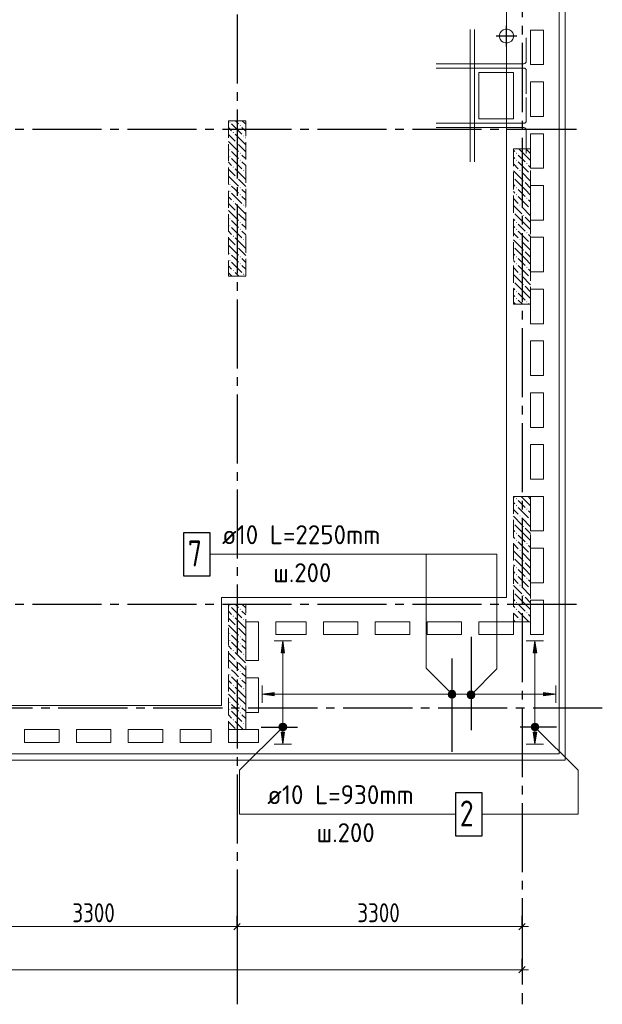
# Model space of a CAD drawing. Header units: millimetres. Extents: x 0 to 61017, y 0 to 42000.
# Tile 13 of 16: x 43462 to 50210, y 16970 to 28370. Entities that reach past the tile are written whole.
import ezdxf

# ---------------------------------------------------------------- set-up
doc = ezdxf.new("R2010")
doc.units = ezdxf.units.MM
doc.linetypes.add('______2', pattern=[270, 200, -70])
doc.linetypes.add('______5', pattern=[1100, 800, -100, 100, -100])
for name, color, linetype, lineweight in [('Standard', 7, 'Continuous', 25), ('ЖБ Перекрытие верхний уровень', 7, 'Continuous', 35), ('ЖБ Пилон', 7, 'Continuous', 35), ('Обрамление проемов стержнями', 7, 'Continuous', 25), ('Оси', 40, '______5', 18), ('Позиционная метка линия выноска', 7, 'Continuous', 13), ('Позиционная метка номер позиции', 7, 'Continuous', 13)]:
    doc.layers.add(name, color=color, linetype=linetype, lineweight=lineweight)
doc.layers.add('Обрамление П-обр. равн.', color=7, linetype='Continuous', lineweight=25, true_color=0x5f1e0f)
doc.styles.add('GOST 2.304-81', font='txt')
doc.styles.add('ISOCPEUR', font='txt')

msp = doc.modelspace()

# ---------------------------------------------------------------- hatches: boundary and pattern name
at = {"layer": 'ЖБ Пилон', "linetype": 'Continuous', "lineweight": 18, "transparency": 33554687}
for points in [[(45890, 27183), (45897, 27190), (45903, 27183), (45897, 27177)], [(46010, 27143), (46017, 27150), (46023, 27143), (46017, 27137)], [(45930, 27063), (45937, 27070), (45943, 27063), (45937, 27057)], [(46050, 27023), (46057, 27030), (46063, 27023), (46057, 27017)], [(45970, 26943), (45977, 26950), (45983, 26943), (45977, 26937)], [(45890, 26863), (45897, 26870), (45903, 26863), (45897, 26857)], [(45890, 26783), (45897, 26790), (45903, 26783), (45897, 26777)], [(46010, 26823), (46017, 26830), (46023, 26823), (46017, 26817)], [(49210, 26823), (49217, 26830), (49223, 26823), (49217, 26817)], [(46010, 26743), (46017, 26750), (46023, 26743), (46017, 26737)], [(49210, 26743), (49217, 26750), (49223, 26743), (49217, 26737)], [(49330, 26703), (49337, 26710), (49343, 26703), (49337, 26697)], [(45930, 26663), (45937, 26670), (45943, 26663), (45937, 26657)], [(46050, 26623), (46057, 26630), (46063, 26623), (46057, 26617)], [(49250, 26623), (49257, 26630), (49263, 26623), (49257, 26617)], [(49370, 26583), (49377, 26590), (49380, 26587), (49380, 26580), (49377, 26577)], [(45890, 26463), (45897, 26470), (45903, 26463), (45897, 26457)], [(45970, 26543), (45977, 26550), (45983, 26543), (45977, 26537)], [(49180, 26547), (49183, 26543), (49180, 26540)], [(49290, 26503), (49297, 26510), (49303, 26503), (49297, 26497)], [(45890, 26383), (45897, 26390), (45903, 26383), (45897, 26377)], [(46010, 26423), (46017, 26430), (46023, 26423), (46017, 26417)], [(46010, 26343), (46017, 26350), (46023, 26343), (46017, 26337)], [(49210, 26423), (49217, 26430), (49223, 26423), (49217, 26417)], [(49210, 26343), (49217, 26350), (49223, 26343), (49217, 26337)], [(45930, 26263), (45937, 26270), (45943, 26263), (45937, 26257)], [(46050, 26223), (46057, 26230), (46063, 26223), (46057, 26217)], [(49250, 26223), (49257, 26230), (49263, 26223), (49257, 26217)], [(49330, 26303), (49337, 26310), (49343, 26303), (49337, 26297)], [(45970, 26143), (45977, 26150), (45983, 26143), (45977, 26137)], [(49180, 26147), (49183, 26143), (49180, 26140)], [(49290, 26103), (49297, 26110), (49303, 26103), (49297, 26097)], [(49370, 26183), (49377, 26190), (49380, 26187), (49380, 26180), (49377, 26177)], [(45890, 26063), (45897, 26070), (45903, 26063), (45897, 26057)], [(46010, 26023), (46017, 26030), (46023, 26023), (46017, 26017)], [(49210, 26023), (49217, 26030), (49223, 26023), (49217, 26017)], [(45890, 25983), (45897, 25990), (45903, 25983), (45897, 25977)], [(46010, 25943), (46017, 25950), (46023, 25943), (46017, 25937)], [(49210, 25943), (49217, 25950), (49223, 25943), (49217, 25937)], [(49330, 25903), (49337, 25910), (49343, 25903), (49337, 25897)], [(45930, 25863), (45937, 25870), (45943, 25863), (45937, 25857)], [(46050, 25823), (46057, 25830), (46063, 25823), (46057, 25817)], [(49250, 25823), (49257, 25830), (49263, 25823), (49257, 25817)], [(49370, 25783), (49377, 25790), (49380, 25787), (49380, 25780), (49377, 25777)], [(45890, 25663), (45897, 25670), (45903, 25663), (45897, 25657)], [(45970, 25743), (45977, 25750), (45983, 25743), (45977, 25737)], [(49180, 25747), (49183, 25743), (49180, 25740)], [(49290, 25703), (49297, 25710), (49303, 25703), (49297, 25697)], [(45890, 25583), (45897, 25590), (45903, 25583), (45897, 25577)], [(46010, 25623), (46017, 25630), (46023, 25623), (46017, 25617)], [(46010, 25543), (46017, 25550), (46023, 25543), (46017, 25537)], [(49210, 25623), (49217, 25630), (49223, 25623), (49217, 25617)], [(49210, 25543), (49217, 25550), (49223, 25543), (49217, 25537)], [(45930, 25463), (45937, 25470), (45943, 25463), (45937, 25457)], [(46050, 25423), (46057, 25430), (46063, 25423), (46057, 25417)], [(49250, 25423), (49257, 25430), (49263, 25423), (49257, 25417)], [(49330, 25503), (49337, 25510), (49343, 25503), (49337, 25497)], [(49180, 25347), (49183, 25343), (49180, 25340)], [(49290, 25303), (49297, 25310), (49303, 25303), (49297, 25297)], [(49370, 25383), (49377, 25390), (49380, 25387), (49380, 25380), (49377, 25377)], [(49210, 25223), (49217, 25230), (49223, 25223), (49217, 25217)], [(49210, 25143), (49217, 25150), (49223, 25143), (49217, 25137)], [(49330, 25103), (49337, 25110), (49343, 25103), (49337, 25097)], [(49210, 22823), (49217, 22830), (49223, 22823), (49217, 22817)], [(49210, 22743), (49217, 22750), (49223, 22743), (49217, 22737)], [(49330, 22703), (49337, 22710), (49343, 22703), (49337, 22697)], [(49250, 22623), (49257, 22630), (49263, 22623), (49257, 22617)], [(49370, 22583), (49377, 22590), (49380, 22587), (49380, 22580), (49377, 22577)], [(49180, 22547), (49183, 22543), (49180, 22540)], [(49290, 22503), (49297, 22510), (49303, 22503), (49297, 22497)], [(49210, 22423), (49217, 22430), (49223, 22423), (49217, 22417)], [(49210, 22343), (49217, 22350), (49223, 22343), (49217, 22337)], [(49250, 22223), (49257, 22230), (49263, 22223), (49257, 22217)], [(49330, 22303), (49337, 22310), (49343, 22303), (49337, 22297)], [(49180, 22147), (49183, 22143), (49180, 22140)], [(49370, 22183), (49377, 22190), (49380, 22187), (49380, 22180), (49377, 22177)], [(49210, 22023), (49217, 22030), (49223, 22023), (49217, 22017)], [(49290, 22103), (49297, 22110), (49303, 22103), (49297, 22097)], [(49210, 21943), (49217, 21950), (49223, 21943), (49217, 21937)], [(49330, 21903), (49337, 21910), (49343, 21903), (49337, 21897)], [(49250, 21823), (49257, 21830), (49263, 21823), (49257, 21817)], [(49370, 21783), (49377, 21790), (49380, 21787), (49380, 21780), (49377, 21777)], [(49180, 21747), (49183, 21743), (49180, 21740)], [(49290, 21703), (49297, 21710), (49303, 21703), (49297, 21697)], [(45890, 21583), (45897, 21590), (45903, 21583), (45897, 21577)], [(46010, 21543), (46017, 21550), (46023, 21543), (46017, 21537)], [(49210, 21623), (49217, 21630), (49223, 21623), (49217, 21617)], [(49210, 21543), (49217, 21550), (49223, 21543), (49217, 21537)], [(45930, 21463), (45937, 21470), (45943, 21463), (45937, 21457)], [(49330, 21503), (49337, 21510), (49343, 21503), (49337, 21497)], [(45970, 21343), (45977, 21350), (45983, 21343), (45977, 21337)], [(46050, 21423), (46057, 21430), (46063, 21423), (46057, 21417)], [(49250, 21423), (49257, 21430), (49263, 21423), (49257, 21417)], [(45890, 21263), (45897, 21270), (45903, 21263), (45897, 21257)], [(46010, 21223), (46017, 21230), (46023, 21223), (46017, 21217)], [(45890, 21183), (45897, 21190), (45903, 21183), (45897, 21177)], [(46010, 21143), (46017, 21150), (46023, 21143), (46017, 21137)], [(45930, 21063), (45937, 21070), (45943, 21063), (45937, 21057)], [(46050, 21023), (46057, 21030), (46063, 21023), (46057, 21017)], [(45890, 20863), (45897, 20870), (45903, 20863), (45897, 20857)], [(45970, 20943), (45977, 20950), (45983, 20943), (45977, 20937)], [(45890, 20783), (45897, 20790), (45903, 20783), (45897, 20777)], [(46010, 20823), (46017, 20830), (46023, 20823), (46017, 20817)], [(46010, 20743), (46017, 20750), (46023, 20743), (46017, 20737)], [(45930, 20663), (45937, 20670), (45943, 20663), (45937, 20657)], [(45970, 20543), (45977, 20550), (45983, 20543), (45977, 20537)], [(46050, 20623), (46057, 20630), (46063, 20623), (46057, 20617)], [(45890, 20463), (45897, 20470), (45903, 20463), (45897, 20457)], [(46010, 20423), (46017, 20430), (46023, 20423), (46017, 20417)], [(45890, 20383), (45897, 20390), (45903, 20383), (45897, 20377)], [(46010, 20343), (46017, 20350), (46023, 20343), (46017, 20337)], [(45930, 20263), (45937, 20270), (45943, 20263), (45937, 20257)], [(46050, 20223), (46057, 20230), (46063, 20223), (46057, 20217)]]:
    msp.add_hatch(color=7, dxfattribs=at).paths.add_polyline_path(points, flags=16)
at = {"layer": 'Обрамление П-обр. равн.', "linetype": 'Continuous', "lineweight": 13, "transparency": 33554687}
for points in [[(46530, 21040), (46510, 21180), (46490, 21040)], [(49450, 21040), (49430, 21180), (49410, 21040)], [(48431, 20538), (48431, 20582), (48425, 20560)], [(48431, 20582), (48447, 20521), (48447, 20599)], [(48431, 20582), (48431, 20538), (48447, 20521)], [(48447, 20599), (48470, 20515), (48470, 20605)], [(48447, 20599), (48447, 20521), (48470, 20515)], [(48470, 20605), (48470, 20515), (48492, 20521)], [(48470, 20605), (48492, 20521), (48492, 20599)], [(48492, 20599), (48492, 20521), (48509, 20538)], [(48492, 20599), (48509, 20538), (48509, 20582)], [(48509, 20582), (48509, 20538), (48515, 20560)], [(49530, 20540), (49670, 20560), (49530, 20580)]]:
    msp.add_hatch(color=7, dxfattribs=at).paths.add_polyline_path(points)
for points in [[(46410, 20540), (46270, 20560), (46410, 20580)], [(46530, 20120), (46510, 19980), (46490, 20120)], [(49450, 20120), (49430, 19980), (49410, 20120)]]:
    msp.add_hatch(color=7, dxfattribs=at).paths.add_polyline_path(points, flags=16)
at = {"layer": 'Позиционная метка номер позиции', "linetype": 'Continuous', "lineweight": 13, "transparency": 33554687}
for points in [[(48438, 20528), (48481, 20603), (48427, 20549)], [(48427, 20549), (48481, 20603), (48459, 20603)], [(48427, 20549), (48459, 20603), (48427, 20571)], [(48427, 20571), (48459, 20603), (48438, 20592)], [(48438, 20528), (48502, 20592), (48481, 20603)], [(48459, 20517), (48502, 20592), (48438, 20528)], [(48459, 20517), (48513, 20571), (48502, 20592)], [(48481, 20517), (48513, 20571), (48459, 20517)], [(48481, 20517), (48513, 20549), (48513, 20571)], [(48513, 20549), (48481, 20517), (48502, 20528)], [(48647, 20564), (48722, 20521), (48658, 20584)], [(48647, 20541), (48701, 20509), (48647, 20564)], [(48647, 20564), (48701, 20509), (48722, 20521)], [(48679, 20509), (48647, 20541), (48658, 20521)], [(48647, 20541), (48679, 20509), (48701, 20509)], [(48658, 20584), (48733, 20541), (48679, 20596)], [(48658, 20584), (48722, 20521), (48733, 20541)], [(48679, 20596), (48733, 20541), (48733, 20564)], [(48679, 20596), (48733, 20564), (48701, 20596)], [(48701, 20596), (48733, 20564), (48722, 20584)], [(46542, 20148), (46478, 20212), (46467, 20191)], [(46542, 20148), (46467, 20191), (46521, 20137)], [(46521, 20137), (46467, 20191), (46467, 20169)], [(46553, 20169), (46499, 20223), (46478, 20212)], [(46553, 20169), (46478, 20212), (46542, 20148)], [(46553, 20191), (46521, 20223), (46499, 20223)], [(46553, 20191), (46499, 20223), (46553, 20169)], [(46521, 20223), (46553, 20191), (46542, 20212)], [(49387, 20191), (49419, 20223), (49398, 20212)], [(49419, 20223), (49387, 20191), (49387, 20169)], [(49419, 20223), (49387, 20169), (49441, 20223)], [(49441, 20223), (49387, 20169), (49398, 20148)], [(49441, 20223), (49398, 20148), (49462, 20212)], [(49462, 20212), (49398, 20148), (49419, 20137)], [(49462, 20212), (49419, 20137), (49473, 20191)], [(49473, 20191), (49419, 20137), (49441, 20137)], [(49473, 20191), (49441, 20137), (49473, 20169)], [(46521, 20137), (46467, 20169), (46499, 20137)], [(46499, 20137), (46467, 20169), (46478, 20148)], [(49473, 20169), (49441, 20137), (49462, 20148)]]:
    msp.add_hatch(color=7, dxfattribs=at).paths.add_polyline_path(points)

# ---------------------------------------------------------------- linework, layer by layer
at = {"layer": 'Standard', "color": 8, "linetype": '______5', "lineweight": -3, "transparency": 33554687}
for p, q in [((49100, 28060), (49100, 28300)), ((49220, 28180), (48980, 28180))]:
    msp.add_line(p, q, dxfattribs=at)
at = {"layer": 'Standard', "color": 7, "linetype": 'Continuous', "lineweight": 25, "transparency": 33554687}
for p, q in [((45942, 17833), (46017, 17907)), ((49242, 17833), (49317, 17907)), ((49317, 17407), (49242, 17333))]:
    msp.add_line(p, q, dxfattribs=at)
at = {"layer": 'Standard', "color": 251, "linetype": 'Continuous', "lineweight": -3, "true_color": 0x656565, "transparency": 33554687}
for p, q in [((45980, 17870), (45980, 17995)), ((49280, 17870), (49280, 17995)), ((45980, 17870), (45980, 17745)), ((45980, 17870), (45980, 17418)), ((49280, 17870), (49280, 17745)), ((49280, 17870), (49280, 17418)), ((49280, 17370), (49280, 17495)), ((49280, 17370), (49280, 17245)), ((49280, 17370), (49280, 17320))]:
    msp.add_line(p, q, dxfattribs=at)
at = {"layer": 'Standard', "color": 7, "linetype": 'Continuous', "lineweight": 13, "transparency": 33554687}
for p, q in [((42680, 17870), (45980, 17870)), ((45980, 17870), (49280, 17870)), ((49280, 17870), (49355, 17870)), ((49280, 17370), (7200, 17370)), ((49280, 17370), (49355, 17370))]:
    msp.add_line(p, q, dxfattribs=at)
at = {"layer": 'Standard', "color": 254, "linetype": 'Continuous', "lineweight": 13, "true_color": 0xc4c4ff, "transparency": 33554687}
msp.add_lwpolyline([(7029, 19795), (49781, 19795), (49781, 34901), (7029, 34901), (7029, 19795)], dxfattribs=at)
at = {"layer": 'ЖБ Перекрытие верхний уровень', "color": 7, "linetype": 'Continuous', "lineweight": 18, "transparency": 33554687}
for p, q in [((49710, 19870), (49710, 34830)), ((49028, 28217), (49020, 28193)), ((49020, 28193), (49020, 28167)), ((49020, 28167), (49028, 28143)), ((49043, 28237), (49028, 28217)), ((49063, 28252), (49043, 28237)), ((49087, 28260), (49063, 28252)), ((49113, 28260), (49087, 28260)), ((49137, 28252), (49113, 28260)), ((49157, 28237), (49137, 28252)), ((49172, 28217), (49157, 28237)), ((49180, 28193), (49172, 28217)), ((49172, 28143), (49180, 28167)), ((49180, 28167), (49180, 28193)), ((49380, 27850), (49380, 28250)), ((49380, 28250), (49530, 28250)), ((49530, 28250), (49530, 27850)), ((49028, 28143), (49043, 28123)), ((49043, 28123), (49063, 28108)), ((49063, 28108), (49087, 28100)), ((49087, 28100), (49113, 28100)), ((49113, 28100), (49137, 28108)), ((49137, 28108), (49157, 28123)), ((49157, 28123), (49172, 28143)), ((49530, 27850), (49380, 27850)), ((49180, 27760), (48780, 27760)), ((48780, 27760), (48780, 27220)), ((49180, 27220), (49180, 27760)), ((49380, 27250), (49380, 27650)), ((49380, 27650), (49530, 27650)), ((49530, 27650), (49530, 27250)), ((49530, 27250), (49380, 27250)), ((48780, 27220), (49180, 27220)), ((49380, 26650), (49380, 27050)), ((49380, 27050), (49530, 27050)), ((49530, 27050), (49530, 26650)), ((49530, 26650), (49380, 26650)), ((49380, 26050), (49380, 26450)), ((49380, 26450), (49530, 26450)), ((49530, 26450), (49530, 26050)), ((49530, 26050), (49380, 26050)), ((49380, 25450), (49380, 25850)), ((49380, 25850), (49530, 25850)), ((49530, 25850), (49530, 25450)), ((49530, 25450), (49380, 25450)), ((49380, 24850), (49380, 25250)), ((49380, 25250), (49530, 25250)), ((49530, 25250), (49530, 24850)), ((49530, 24850), (49380, 24850)), ((49380, 24250), (49380, 24650)), ((49380, 24650), (49530, 24650)), ((49530, 24650), (49530, 24250)), ((49530, 24250), (49380, 24250)), ((49380, 23650), (49380, 24050)), ((49380, 24050), (49530, 24050)), ((49530, 24050), (49530, 23650)), ((49530, 23650), (49380, 23650)), ((49380, 23050), (49380, 23450)), ((49380, 23450), (49530, 23450)), ((49530, 23450), (49530, 23050)), ((49530, 23050), (49380, 23050)), ((49380, 22450), (49380, 22850)), ((49380, 22850), (49530, 22850)), ((49530, 22850), (49530, 22450)), ((49530, 22450), (49380, 22450)), ((49380, 21850), (49380, 22250)), ((49380, 22250), (49530, 22250)), ((49530, 22250), (49530, 21850)), ((49530, 21850), (49380, 21850)), ((49380, 21250), (49380, 21650)), ((49380, 21650), (49530, 21650)), ((49530, 21650), (49530, 21250)), ((46080, 20950), (46080, 21400)), ((46080, 21400), (46230, 21400)), ((46230, 21400), (46230, 20950)), ((46430, 21250), (46430, 21400)), ((46430, 21400), (46780, 21400)), ((46780, 21400), (46780, 21250)), ((46980, 21250), (46980, 21400)), ((46980, 21400), (47380, 21400)), ((47380, 21400), (47380, 21250)), ((47580, 21250), (47580, 21400)), ((47580, 21400), (47980, 21400)), ((47980, 21400), (47980, 21250)), ((48180, 21250), (48180, 21400)), ((48180, 21400), (48580, 21400)), ((48580, 21400), (48580, 21250)), ((48780, 21250), (48780, 21400)), ((48780, 21400), (49180, 21400)), ((49180, 21400), (49180, 21250)), ((46780, 21250), (46430, 21250)), ((47380, 21250), (46980, 21250)), ((47980, 21250), (47580, 21250)), ((48580, 21250), (48180, 21250)), ((49180, 21250), (48780, 21250)), ((49530, 21250), (49380, 21250)), ((46230, 20950), (46080, 20950)), ((46080, 20350), (46080, 20750)), ((46080, 20750), (46230, 20750)), ((46230, 20750), (46230, 20350)), ((46230, 20350), (46080, 20350)), ((43520, 20000), (43520, 20150)), ((43520, 20150), (43920, 20150)), ((43920, 20150), (43920, 20000)), ((44120, 20000), (44120, 20150)), ((44120, 20150), (44520, 20150)), ((44520, 20150), (44520, 20000)), ((44720, 20000), (44720, 20150)), ((44720, 20150), (45120, 20150)), ((45120, 20150), (45120, 20000)), ((45320, 20000), (45320, 20150)), ((45320, 20150), (45680, 20150)), ((45680, 20150), (45680, 20000)), ((45880, 20000), (45880, 20150)), ((45880, 20150), (46230, 20150)), ((46230, 20150), (46230, 20000)), ((43920, 20000), (43520, 20000)), ((44520, 20000), (44120, 20000)), ((45120, 20000), (44720, 20000)), ((45680, 20000), (45320, 20000)), ((46230, 20000), (45880, 20000)), ((28240, 19870), (49710, 19870))]:
    msp.add_line(p, q, dxfattribs=at)
at = {"layer": 'ЖБ Пилон', "color": 253, "linetype": '______2', "lineweight": 13, "true_color": 0xa0a0a0, "transparency": 33554687}
for p, q in [((45880, 27200), (45880, 25400)), ((46080, 27200), (45880, 27200)), ((46080, 25400), (46080, 27200)), ((49180, 26875), (49180, 25075)), ((49380, 26875), (49180, 26875)), ((49380, 25075), (49380, 26875)), ((45880, 25400), (46080, 25400)), ((49180, 25075), (49380, 25075)), ((49180, 22850), (49180, 21400)), ((49380, 22850), (49180, 22850)), ((49380, 21400), (49380, 22850)), ((45880, 21600), (45880, 20150)), ((46080, 21600), (45880, 21600)), ((46080, 20150), (46080, 21600)), ((49180, 21400), (49380, 21400)), ((45880, 20150), (46080, 20150))]:
    msp.add_line(p, q, dxfattribs=at)
at = {"layer": 'ЖБ Пилон', "color": 9, "linetype": 'Continuous', "lineweight": 18, "true_color": 0xc7c7c7, "transparency": 33554687}
for p, q in [((45917, 27163), (46037, 27043)), ((45997, 27163), (45960, 27200)), ((46040, 27200), (46080, 27160)), ((45880, 27120), (45917, 27083)), ((45880, 27040), (45957, 26963)), ((45957, 27043), (46077, 26923)), ((46037, 27123), (46080, 27080)), ((45880, 26960), (45997, 26843)), ((46080, 26840), (45997, 26923)), ((46080, 27000), (46077, 27003)), ((45957, 26803), (45917, 26843)), ((45997, 26763), (45957, 26803)), ((46037, 26803), (46080, 26760)), ((49180, 26860), (49197, 26843)), ((49237, 26803), (49317, 26723)), ((49317, 26803), (49245, 26875)), ((49317, 26803), (49380, 26740)), ((49325, 26875), (49380, 26820)), ((45880, 26720), (45917, 26683)), ((45917, 26763), (46037, 26643)), ((46037, 26723), (46080, 26680)), ((49197, 26763), (49180, 26780)), ((49180, 26700), (49237, 26643)), ((49237, 26723), (49357, 26603)), ((49380, 26660), (49357, 26683)), ((45880, 26640), (45957, 26563)), ((45957, 26643), (46077, 26523)), ((46080, 26600), (46077, 26603)), ((49180, 26620), (49277, 26523)), ((49380, 26500), (49277, 26603)), ((45880, 26560), (45997, 26443)), ((46080, 26440), (45997, 26523)), ((49180, 26460), (49197, 26443)), ((49317, 26403), (49197, 26523)), ((49317, 26483), (49380, 26420)), ((45957, 26403), (45917, 26443)), ((45917, 26363), (46037, 26243)), ((45997, 26363), (45957, 26403)), ((46037, 26403), (46080, 26360)), ((49197, 26363), (49180, 26380)), ((49237, 26403), (49317, 26323)), ((49317, 26403), (49380, 26340)), ((45880, 26320), (45917, 26283)), ((45880, 26240), (45957, 26163)), ((45957, 26243), (46077, 26123)), ((46037, 26323), (46080, 26280)), ((49180, 26300), (49237, 26243)), ((49180, 26220), (49277, 26123)), ((49237, 26323), (49357, 26203)), ((49380, 26260), (49357, 26283)), ((45880, 26160), (45997, 26043)), ((46080, 26040), (45997, 26123)), ((46080, 26200), (46077, 26203)), ((49317, 26003), (49197, 26123)), ((49380, 26100), (49277, 26203)), ((45957, 26003), (45917, 26043)), ((45997, 25963), (45957, 26003)), ((46037, 26003), (46080, 25960)), ((49180, 26060), (49197, 26043)), ((49237, 26003), (49317, 25923)), ((49317, 26083), (49380, 26020)), ((49317, 26003), (49380, 25940)), ((45880, 25920), (45917, 25883)), ((45917, 25963), (46037, 25843)), ((46037, 25923), (46080, 25880)), ((49197, 25963), (49180, 25980)), ((49180, 25900), (49237, 25843)), ((49237, 25923), (49357, 25803)), ((49380, 25860), (49357, 25883)), ((45880, 25840), (45957, 25763)), ((45957, 25843), (46077, 25723)), ((46080, 25800), (46077, 25803)), ((49180, 25820), (49277, 25723)), ((49380, 25700), (49277, 25803)), ((45880, 25760), (45997, 25643)), ((46080, 25640), (45997, 25723)), ((49180, 25660), (49197, 25643)), ((49317, 25603), (49197, 25723)), ((49317, 25683), (49380, 25620)), ((45957, 25603), (45917, 25643)), ((45917, 25563), (46037, 25443)), ((45997, 25563), (45957, 25603)), ((46037, 25603), (46080, 25560)), ((49197, 25563), (49180, 25580)), ((49237, 25603), (49317, 25523)), ((49317, 25603), (49380, 25540)), ((45880, 25520), (45917, 25483)), ((45880, 25440), (45920, 25400)), ((45957, 25443), (46000, 25400)), ((46037, 25523), (46080, 25480)), ((49180, 25500), (49237, 25443)), ((49237, 25523), (49357, 25403)), ((49380, 25460), (49357, 25483)), ((46080, 25400), (46077, 25403)), ((49180, 25420), (49277, 25323)), ((49317, 25203), (49197, 25323)), ((49380, 25300), (49277, 25403)), ((49180, 25260), (49197, 25243)), ((49237, 25203), (49317, 25123)), ((49317, 25283), (49380, 25220)), ((49317, 25203), (49380, 25140)), ((49197, 25163), (49180, 25180)), ((49180, 25100), (49205, 25075)), ((49237, 25123), (49285, 25075)), ((49365, 25075), (49357, 25083)), ((49190, 22850), (49197, 22843)), ((49237, 22803), (49317, 22723)), ((49317, 22803), (49270, 22850)), ((49317, 22803), (49380, 22740)), ((49350, 22850), (49380, 22820)), ((49197, 22763), (49180, 22780)), ((49180, 22700), (49237, 22643)), ((49237, 22723), (49357, 22603)), ((49180, 22620), (49277, 22523)), ((49380, 22500), (49277, 22603)), ((49380, 22660), (49357, 22683)), ((49180, 22460), (49197, 22443)), ((49317, 22403), (49197, 22523)), ((49317, 22483), (49380, 22420)), ((49197, 22363), (49180, 22380)), ((49237, 22403), (49317, 22323)), ((49317, 22403), (49380, 22340)), ((49180, 22300), (49237, 22243)), ((49237, 22323), (49357, 22203)), ((49380, 22260), (49357, 22283)), ((49180, 22220), (49277, 22123)), ((49317, 22003), (49197, 22123)), ((49380, 22100), (49277, 22203)), ((49180, 22060), (49197, 22043)), ((49237, 22003), (49317, 21923)), ((49317, 22083), (49380, 22020)), ((49317, 22003), (49380, 21940)), ((49197, 21963), (49180, 21980)), ((49180, 21900), (49237, 21843)), ((49237, 21923), (49357, 21803)), ((49180, 21820), (49277, 21723)), ((49380, 21700), (49277, 21803)), ((49380, 21860), (49357, 21883)), ((49180, 21660), (49197, 21643)), ((49317, 21603), (49197, 21723)), ((49317, 21683), (49380, 21620)), ((45917, 21563), (46037, 21443)), ((45997, 21563), (45960, 21600)), ((46040, 21600), (46080, 21560)), ((49197, 21563), (49180, 21580)), ((49237, 21603), (49317, 21523)), ((49317, 21603), (49380, 21540)), ((45880, 21520), (45917, 21483)), ((45880, 21440), (45957, 21363)), ((45957, 21443), (46077, 21323)), ((46037, 21523), (46080, 21480)), ((49180, 21500), (49237, 21443)), ((49237, 21523), (49357, 21403)), ((49380, 21460), (49357, 21483)), ((45880, 21360), (45997, 21243)), ((46080, 21240), (45997, 21323)), ((46080, 21400), (46077, 21403)), ((49180, 21420), (49200, 21400)), ((49280, 21400), (49277, 21403)), ((45957, 21203), (45917, 21243)), ((45880, 21120), (45917, 21083)), ((45917, 21163), (46037, 21043)), ((45997, 21163), (45957, 21203)), ((46037, 21203), (46080, 21160)), ((46037, 21123), (46080, 21080)), ((45880, 21040), (45957, 20963)), ((45957, 21043), (46077, 20923)), ((46080, 21000), (46077, 21003)), ((45880, 20960), (45997, 20843)), ((46080, 20840), (45997, 20923)), ((45957, 20803), (45917, 20843)), ((45917, 20763), (46037, 20643)), ((45997, 20763), (45957, 20803)), ((46037, 20803), (46080, 20760)), ((45880, 20720), (45917, 20683)), ((45880, 20640), (45957, 20563)), ((45957, 20643), (46077, 20523)), ((46037, 20723), (46080, 20680)), ((45880, 20560), (45997, 20443)), ((46080, 20440), (45997, 20523)), ((46080, 20600), (46077, 20603)), ((45957, 20403), (45917, 20443)), ((45880, 20320), (45917, 20283)), ((45917, 20363), (46037, 20243)), ((45997, 20363), (45957, 20403)), ((46037, 20403), (46080, 20360)), ((46037, 20323), (46080, 20280)), ((45880, 20240), (45957, 20163)), ((45957, 20243), (46050, 20150)), ((46080, 20200), (46077, 20203)), ((45880, 20160), (45890, 20150))]:
    msp.add_line(p, q, dxfattribs=at)
at = {"layer": 'Обрамление П-обр. равн.', "color": 7, "linetype": 'Continuous', "lineweight": 25, "transparency": 33554687}
for p, q in [((48690, 21225), (48690, 20145)), ((48470, 19895), (48470, 20975)), ((46260, 20180), (46680, 20180)), ((49680, 20180), (49260, 20180))]:
    msp.add_line(p, q, dxfattribs=at)
at = {"layer": 'Обрамление П-обр. равн.', "color": 251, "linetype": 'Continuous', "lineweight": 13, "true_color": 0x494949, "transparency": 33554687}
for p, q in [((46510, 21180), (46410, 21180)), ((46510, 21180), (46490, 21040)), ((46530, 21040), (46510, 21180)), ((46510, 21180), (46610, 21180)), ((46510, 21180), (46510, 21180)), ((49430, 21180), (49330, 21180)), ((49430, 21180), (49410, 21040)), ((49450, 21040), (49430, 21180)), ((49430, 21180), (49530, 21180)), ((49430, 21180), (49430, 21180)), ((46490, 21040), (46530, 21040)), ((46510, 20210), (46510, 21040)), ((49410, 21040), (49450, 21040)), ((49430, 20210), (49430, 21040)), ((46270, 20560), (46270, 20660)), ((49670, 20560), (49670, 20660)), ((46270, 20560), (46410, 20580)), ((46410, 20540), (46270, 20560)), ((46270, 20560), (46270, 20460)), ((46270, 20560), (46270, 20560)), ((46410, 20580), (46410, 20540)), ((46410, 20560), (48440, 20560)), ((48470, 20605), (48470, 20605)), ((48500, 20560), (49530, 20560)), ((49670, 20560), (49530, 20580)), ((49530, 20580), (49530, 20540)), ((49530, 20540), (49670, 20560)), ((49670, 20560), (49670, 20460)), ((49670, 20560), (49670, 20560)), ((48470, 20515), (48470, 20515)), ((46465, 20180), (46465, 20180)), ((46555, 20180), (46555, 20180)), ((49385, 20180), (49385, 20180)), ((49475, 20180), (49475, 20180)), ((46510, 19980), (46490, 20120)), ((46490, 20120), (46530, 20120)), ((46510, 20120), (46510, 20150)), ((46530, 20120), (46510, 19980)), ((49430, 19980), (49410, 20120)), ((49410, 20120), (49450, 20120)), ((49430, 20120), (49430, 20150)), ((49450, 20120), (49430, 19980)), ((46510, 19980), (46410, 19980)), ((46510, 19980), (46610, 19980)), ((46510, 19980), (46510, 19980)), ((49430, 19980), (49330, 19980)), ((49430, 19980), (49530, 19980)), ((49430, 19980), (49430, 19980))]:
    msp.add_line(p, q, dxfattribs=at)
at = {"layer": 'Обрамление П-обр. равн.', "color": 7, "linetype": 'Continuous', "lineweight": 25, "transparency": 33554687}
for points in [[(45360, 21930), (45670, 21930), (45670, 22430), (45360, 22430), (45360, 21930)], [(48510, 18920), (48820, 18920), (48820, 19420), (48510, 19420), (48510, 18920)]]:
    msp.add_lwpolyline(points, dxfattribs=at)
at = {"layer": 'Обрамление П-обр. равн.', "color": 251, "linetype": 'Continuous', "lineweight": 13, "true_color": 0x494949, "transparency": 33554687}
msp.add_circle((48470, 20560), 45, dxfattribs=at)
at = {"layer": 'Обрамление проемов стержнями', "color": 7, "linetype": 'Continuous', "lineweight": 18, "transparency": 33554687}
for p, q in [((48680, 26725), (48680, 28255)), ((48730, 26725), (48730, 28255))]:
    msp.add_line(p, q, dxfattribs=at)
for points in [[(48285, 27860), (49301, 27860), (49307, 27861), (49312, 27863), (49317, 27865), (49321, 27869), (49325, 27873), (49327, 27878), (49329, 27883), (49330, 27889), (49330, 28160)], [(48285, 27810), (49301, 27810), (49307, 27809), (49312, 27807), (49317, 27805), (49321, 27801), (49325, 27797), (49327, 27792), (49329, 27787), (49330, 27781), (49330, 27510)], [(48285, 27170), (49301, 27170), (49307, 27171), (49312, 27173), (49317, 27175), (49321, 27179), (49325, 27183), (49327, 27188), (49329, 27193), (49330, 27199), (49330, 27470)], [(48285, 27120), (49301, 27120), (49307, 27119), (49312, 27117), (49317, 27115), (49321, 27111), (49325, 27107), (49327, 27102), (49329, 27097), (49330, 27091), (49330, 26820)]]:
    msp.add_lwpolyline(points, dxfattribs=at)
at = {"layer": 'Оси', "color": 8, "linetype": '______5', "lineweight": -3, "transparency": 33554687}
for p, q in [((49280, 35800), (49280, 16970)), ((45980, 35030), (45980, 16970)), ((49910, 27100), (4600, 27100)), ((49910, 21600), (4600, 21600)), ((50210, 20400), (4600, 20400))]:
    msp.add_line(p, q, dxfattribs=at)
at = {"layer": 'Позиционная метка линия выноска', "color": 251, "linetype": 'Continuous', "lineweight": 13, "true_color": 0x494949, "transparency": 33554687}
msp.add_lwpolyline([(49100, 34450), (49100, 21680), (45800, 21680), (45800, 20430), (42240, 20430), (42240, 21680), (35280, 21680), (35280, 20430), (31720, 20430), (31720, 21400)], dxfattribs=at)
at = {"layer": 'Позиционная метка номер позиции', "color": 7, "linetype": 'Continuous', "lineweight": 13, "transparency": 33554687}
for p, q in [((48438, 20592), (48438, 20592)), ((48438, 20528), (48438, 20528)), ((48502, 20592), (48502, 20592)), ((48502, 20528), (48502, 20528)), ((48658, 20584), (48658, 20584)), ((48658, 20521), (48658, 20521)), ((48722, 20584), (48722, 20584)), ((48722, 20521), (48722, 20521)), ((46478, 20212), (46478, 20212)), ((46542, 20212), (46542, 20212)), ((49398, 20212), (49398, 20212)), ((49462, 20212), (49462, 20212)), ((46478, 20148), (46478, 20148)), ((46542, 20148), (46542, 20148)), ((49398, 20148), (49398, 20148)), ((49462, 20148), (49462, 20148))]:
    msp.add_line(p, q, dxfattribs=at)
for points in [[(48470, 20560), (48170, 20860), (48170, 22180), (45670, 22180)], [(48690, 20553), (48990, 20853), (48990, 22180), (45670, 22180)], [(46510, 20180), (46010, 19680), (46010, 19170), (48510, 19170)], [(49430, 20180), (49930, 19680), (49930, 19170), (48820, 19170)]]:
    msp.add_lwpolyline(points, dxfattribs=at)
for centre in [(48470, 20560), (48690, 20553), (46510, 20180), (49430, 20180)]:
    msp.add_circle(centre, 45, dxfattribs=at)

# ---------------------------------------------------------------- texts
at = {"layer": 'Standard', "color": 7, "linetype": 'Continuous', "lineweight": 25, "transparency": 33554687, "char_height": 220, "width": 641.47, "attachment_point": 7, "style": 'GOST 2.304-81'}
for insert in [(44072, 17920), (47372, 17920)]:
    msp.add_mtext('3300', dxfattribs=dict(at, insert=insert))
at = {"layer": 'Обрамление П-обр. равн.', "color": 7, "linetype": 'Continuous', "lineweight": 13, "transparency": 33554687, "attachment_point": 7, "style": 'ISOCPEUR'}
for s, insert, char_height, width in [('\\W0.96;ø10 L=2250mm ', (45806, 22297), 220, 2150.52), ('\\W0.78;7', (45410, 22040), 300, 326.41), ('\\W0.95;ш.200 ', (46400, 21857), 220, 962.14), ('\\W0.96;ø10 L=930mm ', (46330, 19287), 220, 1996.29), ('\\W0.78;2', (48560, 19030), 300, 326.41), ('\\W0.95;ш.200 ', (46902, 18847), 220, 962.13)]:
    msp.add_mtext(s, dxfattribs=dict(at, insert=insert, char_height=char_height, width=width))

doc.saveas('drawing.dxf')
